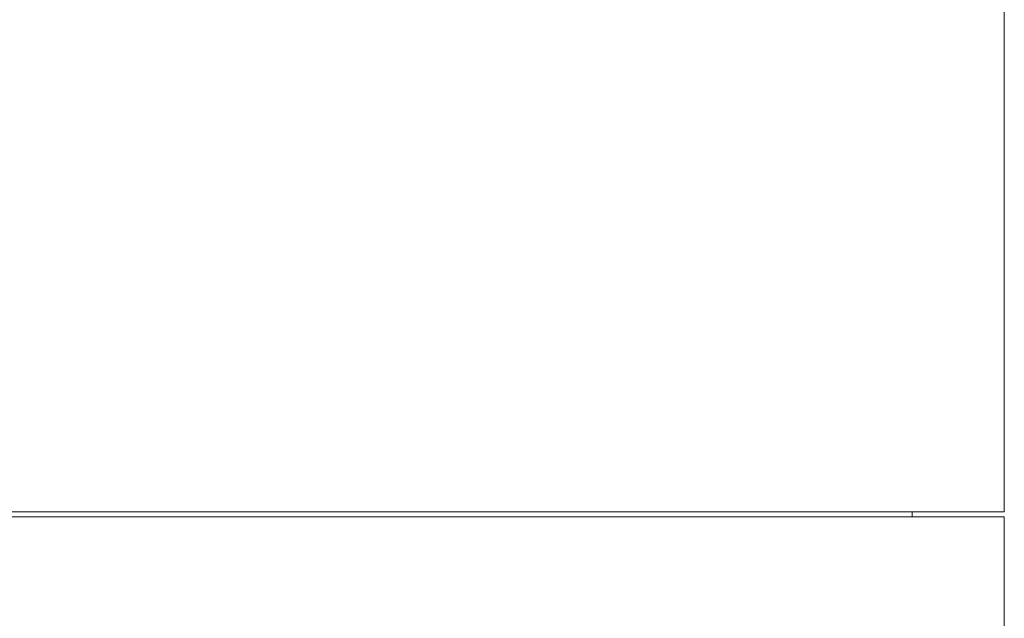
# Model space of a CAD drawing. Header units: inches. Extents: x -3.7 to 22.7, y -9.6 to 17.3.
# Tile 80 of 130: x 5.8 to 7.6, y 0.8 to 1.9. Entities that reach past the tile are written whole.
import ezdxf

# ---------------------------------------------------------------- set-up
doc = ezdxf.new("R2010")
doc.units = ezdxf.units.IN
doc.header["$MEASUREMENT"] = 0

msp = doc.modelspace()

# ---------------------------------------------------------------- linework, layer by layer
at = {"color": 7, "linetype": 'Continuous', "lineweight": 15}
for p, q in [((7.6218, 0.9513), (7.6218, 2.8923)), ((3.7468, 0.9423), (7.6218, 0.9423)), ((5.6843, 0.9513), (7.6218, 0.9513)), ((7.4503, 0.9423), (7.4503, 0.9513)), ((7.6218, 0.5043), (7.6218, 0.9423))]:
    msp.add_line(p, q, dxfattribs=at)

doc.saveas('drawing.dxf')
